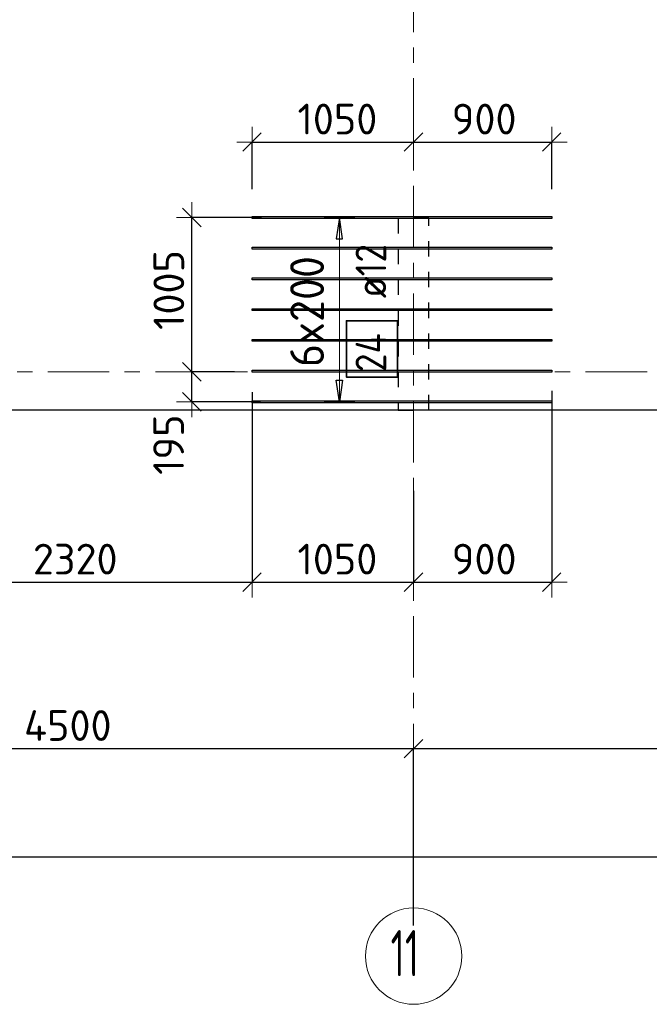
# Model space of a CAD drawing. Header units: metres. Extents: x -38 to 98, y -15 to 21.
# Tile 18 of 147: x 26 to 30, y -4 to 2. Entities that reach past the tile are written whole.
import ezdxf

# ---------------------------------------------------------------- set-up
doc = ezdxf.new("R2010")
doc.units = ezdxf.units.M
doc.header["$PDMODE"] = 65
for name, pattern in [('______11', [0.5, 0.4, -0.05, 0, -0.05]), ('______2', [0.0405, 0.03, -0.0105]), ('______5', [1.1, 0.8, -0.1, 0.1, -0.1])]:
    doc.linetypes.add(name, pattern=pattern)
for name, color, linetype, lineweight in [('XR$1$Осевая линия (1)', 7, '______5', 13), ('XR$1$Размерная линия (1)', 7, 'Continuous', 13), ('XR$4$Перекрытие (1)', 7, 'Continuous', 35), ('XR$4$Размерная линия (1)', 7, 'Continuous', 13)]:
    doc.layers.add(name, color=color, linetype=linetype, lineweight=lineweight)
doc.layers.add('XR$4$Арм.стержн.Доп. Арм верхн.зоны Х', color=7, linetype='Continuous', lineweight=35, true_color=0x8c8cff)
doc.layers.add('XR$6$Стена_ бетон несущ.', color=7, linetype='Continuous', lineweight=70, true_color=0xb4b496)
doc.styles.add('ISOCPEUR', font='txt')
doc.dimstyles.new('DIMSTYLE_3', dxfattribs={"dimtxt": 0.2, "dimasz": 0.2, "dimexe": 0, "dimexo": 0, "dimgap": 0.1, "dimtad": 2, "dimdec": 0, "dimlfac": 1000, "dimrnd": 5, "dimzin": 12, "dimdsep": 46, "dimtxsty": 'ISOCPEUR', "dimblk1": 'ALL_ML_STRICH', "dimblk2": 'ALL_ML_STRICH', "dimsah": 1, "dimcen": 0, "dimclrd": 7, "dimclre": 256, "dimclrt": 7, "dimadec": 0, "dimazin": 0, "dimtfac": 1, "dimtdec": 0, "dimtix": 1, "dimtmove": 2, "dimatfit": 3, "dimfxl": 0, "dimtzin": 0, "dimlwd": 0, "dimlwe": -3, "dimarcsym": 0})
doc.dimstyles.new('DIMSTYLE_33', dxfattribs={"dimtxt": 0.2, "dimasz": 0.2, "dimexe": 0, "dimexo": 0, "dimgap": 0.1, "dimtad": 2, "dimdec": 0, "dimlfac": 1000, "dimrnd": 5, "dimzin": 12, "dimdsep": 46, "dimtxsty": 'ISOCPEUR', "dimblk1": 'ALL_ML_STRICH', "dimblk2": 'ALL_ML_STRICH', "dimsah": 1, "dimcen": 0, "dimclrd": 7, "dimclre": 256, "dimclrt": 7, "dimadec": 0, "dimazin": 0, "dimtfac": 1, "dimtdec": 0, "dimtix": 1, "dimtmove": 2, "dimatfit": 3, "dimfxl": 0, "dimtvp": 1.2, "dimtzin": 0, "dimlwd": 0, "dimlwe": -3, "dimarcsym": 0})

# ---------------------------------------------------------------- blocks, each defined once
blk = doc.blocks.new('ALL_ML_STRICH')
at = {"color": 0, "linetype": 'ByBlock', "lineweight": -2}
for p, q in [((0, -0.5), (0, 0.5)), ((-1, 0), (0.5, 0)), ((-0.3, -0.3), (0.3, 0.3))]:
    blk.add_line(p, q, dxfattribs=at)
blk = doc.blocks.new('*D11')
at = {"layer": 'DEFPOINTS', "color": 7, "linetype": 'Continuous', "lineweight": 13, "transparency": 33554687}
for p in [(0.5, -3.1033), (0.5, -3.1563), (61.6, -3.1401)]:
    blk.add_point(p, dxfattribs=at)
at = {"layer": 'XR$1$Размерная линия (1)', "color": 9, "linetype": 'Continuous', "lineweight": -2, "true_color": 0xc7c7c7, "transparency": 33554687}
for p, q in [((0.5, -3.1233), (0.5, -3.1563)), ((61.6, -3.1563), (61.6, -3.1563))]:
    blk.add_line(p, q, dxfattribs=at)
at = {"layer": 'XR$1$Размерная линия (1)', "color": 7, "linetype": 'Continuous', "lineweight": -2, "transparency": 33554687}
blk.add_line((0.5, -3.1563), (61.6, -3.1563), dxfattribs=at)
at = {"layer": 'XR$1$Размерная линия (1)', "color": 7, "linetype": 'Continuous', "lineweight": 13, "transparency": 33554687, "xscale": 0.2, "yscale": 0.2, "zscale": 0.2, "rotation": 180}
blk.add_blockref('ALL_ML_STRICH', (0.5, -3.1563), dxfattribs=at)
at = {"layer": 'XR$1$Размерная линия (1)', "color": 7, "linetype": 'Continuous', "lineweight": 13, "transparency": 33554687, "xscale": 0.2, "yscale": 0.2, "zscale": 0.2}
blk.add_blockref('ALL_ML_STRICH', (61.6, -3.1563), dxfattribs=at)
at = {"layer": 'XR$1$Размерная линия (1)', "color": 7, "linetype": 'Continuous', "lineweight": 13, "transparency": 33554687, "insert": (31.1, -3.0063), "char_height": 0.2, "width": 1, "attachment_point": 5, "style": 'ISOCPEUR'}
blk.add_mtext('\\A1;{61100}', dxfattribs=at)
blk = doc.blocks.new('*D17')
at = {"layer": 'DEFPOINTS', "color": 7, "linetype": 'Continuous', "lineweight": 13, "transparency": 33554687}
for p in [(23.95, -2.452), (23.95, -3.5208), (28.45, -3.6233)]:
    blk.add_point(p, dxfattribs=at)
at = {"layer": 'XR$1$Размерная линия (1)', "color": 9, "linetype": 'Continuous', "lineweight": -2, "true_color": 0xc7c7c7, "transparency": 33554687}
for p, q in [((23.95, -3.5008), (23.95, -2.452)), ((28.45, -3.6033), (28.45, -2.452))]:
    blk.add_line(p, q, dxfattribs=at)
at = {"layer": 'XR$1$Размерная линия (1)', "color": 7, "linetype": 'Continuous', "lineweight": -2, "transparency": 33554687}
blk.add_line((23.95, -2.452), (28.45, -2.452), dxfattribs=at)
at = {"layer": 'XR$1$Размерная линия (1)', "color": 7, "linetype": 'Continuous', "lineweight": 13, "transparency": 33554687, "xscale": 0.2, "yscale": 0.2, "zscale": 0.2, "rotation": 180}
blk.add_blockref('ALL_ML_STRICH', (23.95, -2.452), dxfattribs=at)
at = {"layer": 'XR$1$Размерная линия (1)', "color": 7, "linetype": 'Continuous', "lineweight": 13, "transparency": 33554687, "xscale": 0.2, "yscale": 0.2, "zscale": 0.2}
blk.add_blockref('ALL_ML_STRICH', (28.45, -2.452), dxfattribs=at)
at = {"layer": 'XR$1$Размерная линия (1)', "color": 7, "linetype": 'Continuous', "lineweight": 13, "transparency": 33554687, "insert": (26.2, -2.302), "char_height": 0.2, "width": 0.8, "attachment_point": 5, "style": 'ISOCPEUR'}
blk.add_mtext('\\A1;{4500}', dxfattribs=at)
blk = doc.blocks.new('*D18')
at = {"layer": 'DEFPOINTS', "color": 7, "linetype": 'Continuous', "lineweight": 13, "transparency": 33554687}
for p in [(28.45, -2.452), (32.55, -2.8016), (28.45, -3.6233)]:
    blk.add_point(p, dxfattribs=at)
at = {"layer": 'XR$1$Размерная линия (1)', "color": 9, "linetype": 'Continuous', "lineweight": -2, "true_color": 0xc7c7c7, "transparency": 33554687}
for p, q in [((28.45, -3.6033), (28.45, -2.452)), ((32.55, -2.7816), (32.55, -2.452))]:
    blk.add_line(p, q, dxfattribs=at)
at = {"layer": 'XR$1$Размерная линия (1)', "color": 7, "linetype": 'Continuous', "lineweight": -2, "transparency": 33554687}
blk.add_line((28.45, -2.452), (32.55, -2.452), dxfattribs=at)
at = {"layer": 'XR$1$Размерная линия (1)', "color": 7, "linetype": 'Continuous', "lineweight": 13, "transparency": 33554687, "xscale": 0.2, "yscale": 0.2, "zscale": 0.2, "rotation": 180}
blk.add_blockref('ALL_ML_STRICH', (28.45, -2.452), dxfattribs=at)
at = {"layer": 'XR$1$Размерная линия (1)', "color": 7, "linetype": 'Continuous', "lineweight": 13, "transparency": 33554687, "xscale": 0.2, "yscale": 0.2, "zscale": 0.2}
blk.add_blockref('ALL_ML_STRICH', (32.55, -2.452), dxfattribs=at)
at = {"layer": 'XR$1$Размерная линия (1)', "color": 7, "linetype": 'Continuous', "lineweight": 13, "transparency": 33554687, "insert": (30.52, -2.302), "char_height": 0.2, "width": 0.8, "attachment_point": 5, "style": 'ISOCPEUR'}
blk.add_mtext('\\A1;{4100}', dxfattribs=at)
blk = doc.blocks.new('*D357')
at = {"layer": 'DEFPOINTS', "color": 7, "linetype": 'Continuous', "lineweight": 13, "transparency": 33554687}
for p in [(27.304, 0), (27.0077, -0.1954), (27.4733, -0.1954)]:
    blk.add_point(p, dxfattribs=at)
at = {"layer": 'XR$4$Размерная линия (1)', "color": 9, "linetype": 'Continuous', "lineweight": -2, "true_color": 0xc7c7c7, "transparency": 33554687}
for p, q in [((27.284, 0), (27.0077, 0)), ((27.4533, -0.1954), (27.0077, -0.1954))]:
    blk.add_line(p, q, dxfattribs=at)
at = {"layer": 'XR$4$Размерная линия (1)', "color": 7, "linetype": 'Continuous', "lineweight": -2, "transparency": 33554687}
blk.add_line((27.0077, -0.1954), (27.0077, 0), dxfattribs=at)
at = {"layer": 'XR$4$Размерная линия (1)', "color": 7, "linetype": 'Continuous', "lineweight": 13, "transparency": 33554687, "xscale": 0.2, "yscale": 0.2, "zscale": 0.2}
for p, rotation in [((27.0077, 0), 90), ((27.0077, -0.1954), 270)]:
    blk.add_blockref('ALL_ML_STRICH', p, dxfattribs=dict(at, rotation=rotation))
at = {"layer": 'XR$4$Размерная линия (1)', "color": 7, "linetype": 'Continuous', "lineweight": 13, "transparency": 33554687, "insert": (26.8562, -0.4745), "char_height": 0.2, "width": 0.6, "attachment_point": 5, "rotation": 90, "style": 'ISOCPEUR'}
blk.add_mtext('\\A1;{195}', dxfattribs=at)
blk = doc.blocks.new('*D358')
at = {"layer": 'DEFPOINTS', "color": 7, "linetype": 'Continuous', "lineweight": 13, "transparency": 33554687}
for p in [(27.4803, 1.0046), (27.0077, 0), (27.304, 0)]:
    blk.add_point(p, dxfattribs=at)
at = {"layer": 'XR$4$Размерная линия (1)', "color": 9, "linetype": 'Continuous', "lineweight": -2, "true_color": 0xc7c7c7, "transparency": 33554687}
for p, q in [((27.4603, 1.0046), (27.0077, 1.0046)), ((27.284, 0), (27.0077, 0))]:
    blk.add_line(p, q, dxfattribs=at)
at = {"layer": 'XR$4$Размерная линия (1)', "color": 7, "linetype": 'Continuous', "lineweight": -2, "transparency": 33554687}
blk.add_line((27.0077, 0), (27.0077, 1.0046), dxfattribs=at)
at = {"layer": 'XR$4$Размерная линия (1)', "color": 7, "linetype": 'Continuous', "lineweight": 13, "transparency": 33554687, "xscale": 0.2, "yscale": 0.2, "zscale": 0.2}
for p, rotation in [((27.0077, 1.0046), 90), ((27.0077, 0), 270)]:
    blk.add_blockref('ALL_ML_STRICH', p, dxfattribs=dict(at, rotation=rotation))
at = {"layer": 'XR$4$Размерная линия (1)', "color": 7, "linetype": 'Continuous', "lineweight": 13, "transparency": 33554687, "insert": (26.8577, 0.5323), "char_height": 0.2, "width": 0.8, "attachment_point": 5, "rotation": 90, "style": 'ISOCPEUR'}
blk.add_mtext('\\A1;{1005}', dxfattribs=at)
blk = doc.blocks.new('*D535')
at = {"layer": 'DEFPOINTS', "color": 7, "linetype": 'Continuous', "lineweight": 13, "transparency": 33554687}
for p in [(27.3994, -0.1116), (25.0778, -0.2498), (25.0778, -1.369)]:
    blk.add_point(p, dxfattribs=at)
at = {"layer": 'XR$4$Размерная линия (1)', "color": 9, "linetype": 'Continuous', "lineweight": -2, "true_color": 0xc7c7c7, "transparency": 33554687}
for p, q in [((27.3994, -0.1316), (27.3994, -1.369)), ((25.0778, -0.2698), (25.0778, -1.369))]:
    blk.add_line(p, q, dxfattribs=at)
at = {"layer": 'XR$4$Размерная линия (1)', "color": 7, "linetype": 'Continuous', "lineweight": -2, "transparency": 33554687}
blk.add_line((25.0778, -1.369), (27.3994, -1.369), dxfattribs=at)
at = {"layer": 'XR$4$Размерная линия (1)', "color": 7, "linetype": 'Continuous', "lineweight": 13, "transparency": 33554687, "xscale": 0.2, "yscale": 0.2, "zscale": 0.2, "rotation": 180}
blk.add_blockref('ALL_ML_STRICH', (25.0778, -1.369), dxfattribs=at)
at = {"layer": 'XR$4$Размерная линия (1)', "color": 7, "linetype": 'Continuous', "lineweight": 13, "transparency": 33554687, "xscale": 0.2, "yscale": 0.2, "zscale": 0.2}
blk.add_blockref('ALL_ML_STRICH', (27.3994, -1.369), dxfattribs=at)
at = {"layer": 'XR$4$Размерная линия (1)', "color": 7, "linetype": 'Continuous', "lineweight": 13, "transparency": 33554687, "insert": (26.2486, -1.219), "char_height": 0.2, "width": 0.8, "attachment_point": 5, "style": 'ISOCPEUR'}
blk.add_mtext('\\A1;{2320}', dxfattribs=at)
blk = doc.blocks.new('*D536')
at = {"layer": 'DEFPOINTS', "color": 7, "linetype": 'Continuous', "lineweight": 13, "transparency": 33554687}
for p in [(27.3994, -0.1116), (28.45, -0.7547), (27.3994, -1.369)]:
    blk.add_point(p, dxfattribs=at)
at = {"layer": 'XR$4$Размерная линия (1)', "color": 9, "linetype": 'Continuous', "lineweight": -2, "true_color": 0xc7c7c7, "transparency": 33554687}
for p, q in [((27.3994, -0.1316), (27.3994, -1.369)), ((28.45, -0.7747), (28.45, -1.369))]:
    blk.add_line(p, q, dxfattribs=at)
at = {"layer": 'XR$4$Размерная линия (1)', "color": 7, "linetype": 'Continuous', "lineweight": -2, "transparency": 33554687}
blk.add_line((27.3994, -1.369), (28.45, -1.369), dxfattribs=at)
at = {"layer": 'XR$4$Размерная линия (1)', "color": 7, "linetype": 'Continuous', "lineweight": 13, "transparency": 33554687, "xscale": 0.2, "yscale": 0.2, "zscale": 0.2, "rotation": 180}
blk.add_blockref('ALL_ML_STRICH', (27.3994, -1.369), dxfattribs=at)
at = {"layer": 'XR$4$Размерная линия (1)', "color": 7, "linetype": 'Continuous', "lineweight": 13, "transparency": 33554687, "xscale": 0.2, "yscale": 0.2, "zscale": 0.2}
blk.add_blockref('ALL_ML_STRICH', (28.45, -1.369), dxfattribs=at)
at = {"layer": 'XR$4$Размерная линия (1)', "color": 7, "linetype": 'Continuous', "lineweight": 13, "transparency": 33554687, "insert": (27.9547, -1.219), "char_height": 0.2, "width": 0.8, "attachment_point": 5, "style": 'ISOCPEUR'}
blk.add_mtext('\\A1;{1050}', dxfattribs=at)
blk = doc.blocks.new('*D537')
at = {"layer": 'DEFPOINTS', "color": 7, "linetype": 'Continuous', "lineweight": 13, "transparency": 33554687}
for p in [(29.3494, -0.103), (28.45, -0.7547), (28.45, -1.369)]:
    blk.add_point(p, dxfattribs=at)
at = {"layer": 'XR$4$Размерная линия (1)', "color": 9, "linetype": 'Continuous', "lineweight": -2, "true_color": 0xc7c7c7, "transparency": 33554687}
for p, q in [((29.3494, -0.123), (29.3494, -1.369)), ((28.45, -0.7747), (28.45, -1.369))]:
    blk.add_line(p, q, dxfattribs=at)
at = {"layer": 'XR$4$Размерная линия (1)', "color": 7, "linetype": 'Continuous', "lineweight": -2, "transparency": 33554687}
blk.add_line((28.45, -1.369), (29.3494, -1.369), dxfattribs=at)
at = {"layer": 'XR$4$Размерная линия (1)', "color": 7, "linetype": 'Continuous', "lineweight": 13, "transparency": 33554687, "xscale": 0.2, "yscale": 0.2, "zscale": 0.2, "rotation": 180}
blk.add_blockref('ALL_ML_STRICH', (28.45, -1.369), dxfattribs=at)
at = {"layer": 'XR$4$Размерная линия (1)', "color": 7, "linetype": 'Continuous', "lineweight": 13, "transparency": 33554687, "xscale": 0.2, "yscale": 0.2, "zscale": 0.2}
blk.add_blockref('ALL_ML_STRICH', (29.3494, -1.369), dxfattribs=at)
at = {"layer": 'XR$4$Размерная линия (1)', "color": 7, "linetype": 'Continuous', "lineweight": 13, "transparency": 33554687, "insert": (28.9097, -1.219), "char_height": 0.2, "width": 0.6, "attachment_point": 5, "style": 'ISOCPEUR'}
blk.add_mtext('\\A1;{900}', dxfattribs=at)
blk = doc.blocks.new('*D538')
at = {"layer": 'DEFPOINTS', "color": 7, "linetype": 'Continuous', "lineweight": 13, "transparency": 33554687}
for p in [(27.3994, 1.4949), (28.45, 1.5164), (27.3994, 1.0886)]:
    blk.add_point(p, dxfattribs=at)
at = {"layer": 'XR$4$Размерная линия (1)', "color": 9, "linetype": 'Continuous', "lineweight": -2, "true_color": 0xc7c7c7, "transparency": 33554687}
for p, q in [((27.3994, 1.1886), (27.3994, 1.4949)), ((28.45, 1.4949), (28.45, 1.4949))]:
    blk.add_line(p, q, dxfattribs=at)
at = {"layer": 'XR$4$Размерная линия (1)', "color": 7, "linetype": 'Continuous', "lineweight": -2, "transparency": 33554687}
blk.add_line((27.3994, 1.4949), (28.45, 1.4949), dxfattribs=at)
at = {"layer": 'XR$4$Размерная линия (1)', "color": 7, "linetype": 'Continuous', "lineweight": 13, "transparency": 33554687, "xscale": 0.2, "yscale": 0.2, "zscale": 0.2, "rotation": 180}
blk.add_blockref('ALL_ML_STRICH', (27.3994, 1.4949), dxfattribs=at)
at = {"layer": 'XR$4$Размерная линия (1)', "color": 7, "linetype": 'Continuous', "lineweight": 13, "transparency": 33554687, "xscale": 0.2, "yscale": 0.2, "zscale": 0.2}
blk.add_blockref('ALL_ML_STRICH', (28.45, 1.4949), dxfattribs=at)
at = {"layer": 'XR$4$Размерная линия (1)', "color": 7, "linetype": 'Continuous', "lineweight": 13, "transparency": 33554687, "insert": (27.9547, 1.6449), "char_height": 0.2, "width": 0.8, "attachment_point": 5, "style": 'ISOCPEUR'}
blk.add_mtext('\\A1;{1050}', dxfattribs=at)
blk = doc.blocks.new('*D539')
at = {"layer": 'DEFPOINTS', "color": 7, "linetype": 'Continuous', "lineweight": 13, "transparency": 33554687}
for p in [(28.45, 1.5164), (28.45, 1.4949), (29.3494, 1.0883)]:
    blk.add_point(p, dxfattribs=at)
at = {"layer": 'XR$4$Размерная линия (1)', "color": 9, "linetype": 'Continuous', "lineweight": -2, "true_color": 0xc7c7c7, "transparency": 33554687}
for p, q in [((28.45, 1.4949), (28.45, 1.4949)), ((29.3494, 1.1883), (29.3494, 1.4949))]:
    blk.add_line(p, q, dxfattribs=at)
at = {"layer": 'XR$4$Размерная линия (1)', "color": 7, "linetype": 'Continuous', "lineweight": -2, "transparency": 33554687}
blk.add_line((28.45, 1.4949), (29.3494, 1.4949), dxfattribs=at)
at = {"layer": 'XR$4$Размерная линия (1)', "color": 7, "linetype": 'Continuous', "lineweight": 13, "transparency": 33554687, "xscale": 0.2, "yscale": 0.2, "zscale": 0.2, "rotation": 180}
blk.add_blockref('ALL_ML_STRICH', (28.45, 1.4949), dxfattribs=at)
at = {"layer": 'XR$4$Размерная линия (1)', "color": 7, "linetype": 'Continuous', "lineweight": 13, "transparency": 33554687, "xscale": 0.2, "yscale": 0.2, "zscale": 0.2}
blk.add_blockref('ALL_ML_STRICH', (29.3494, 1.4949), dxfattribs=at)
at = {"layer": 'XR$4$Размерная линия (1)', "color": 7, "linetype": 'Continuous', "lineweight": 13, "transparency": 33554687, "insert": (28.9097, 1.6449), "char_height": 0.2, "width": 0.6, "attachment_point": 5, "style": 'ISOCPEUR'}
blk.add_mtext('\\A1;{900}', dxfattribs=at)

msp = doc.modelspace()

# ---------------------------------------------------------------- linework, layer by layer
at = {"layer": 'XR$1$Осевая линия (1)', "color": 253, "linetype": '______11', "lineweight": 13, "true_color": 0xa0a0a0, "transparency": 33554687}
for p, q in [((28.45, -3.39), (28.45, 8.92)), ((-2.63, 0), (62.6, 0))]:
    msp.add_line(p, q, dxfattribs=at)
at = {"layer": 'XR$1$Осевая линия (1)', "color": 7, "linetype": 'Continuous', "lineweight": 13, "transparency": 33554687}
msp.add_circle((28.4509, -3.8029), 0.3134, dxfattribs=at)
at = {"layer": 'XR$4$Арм.стержн.Доп. Арм верхн.зоны Х', "color": 253, "linetype": 'Continuous', "lineweight": -3, "true_color": 0xa0a0a0, "transparency": 33554687}
for p, q in [((27.9675, 1.0046), (27.8675, 1.0046)), ((27.9675, 1.0046), (28.0675, 1.0046)), ((27.9675, -0.1954), (27.8675, -0.1954)), ((27.9675, -0.1954), (28.0675, -0.1954))]:
    msp.add_line(p, q, dxfattribs=at)
at = {"layer": 'XR$4$Арм.стержн.Доп. Арм верхн.зоны Х', "color": 7, "linetype": 'Continuous', "lineweight": 25, "transparency": 33554687}
for p, q in [((27.9675, 1.0046), (27.9475, 0.8646)), ((27.9875, 0.8646), (27.9675, 1.0046)), ((27.9475, 0.8646), (27.9875, 0.8646)), ((27.9675, -0.1954), (27.9475, -0.0554)), ((27.9475, -0.0554), (27.9875, -0.0554)), ((27.9875, -0.0554), (27.9675, -0.1954))]:
    msp.add_line(p, q, dxfattribs=at)
at = {"layer": 'XR$4$Арм.стержн.Доп. Арм верхн.зоны Х', "color": 7, "linetype": 'Continuous', "lineweight": 13, "transparency": 33554687}
for p, q in [((27.9675, 1.0046), (27.9675, 1.0046)), ((27.9675, -0.1954), (27.9675, 1.0046)), ((27.9675, -0.1954), (27.9675, -0.1954))]:
    msp.add_line(p, q, dxfattribs=at)
at = {"layer": 'XR$4$Арм.стержн.Доп. Арм верхн.зоны Х', "color": 34, "linetype": 'Continuous', "lineweight": 25, "transparency": 33554687}
for points in [[(29.3494, 0.9986), (27.3994, 0.9986), (27.3994, 1.0106), (29.3494, 1.0106), (29.3494, 0.9986)], [(29.3494, 0.7986), (27.3994, 0.7986), (27.3994, 0.8106), (29.3494, 0.8106), (29.3494, 0.7986)], [(29.3494, 0.5986), (27.3994, 0.5986), (27.3994, 0.6106), (29.3494, 0.6106), (29.3494, 0.5986)], [(29.3494, 0.3986), (27.3994, 0.3986), (27.3994, 0.4106), (29.3494, 0.4106), (29.3494, 0.3986)], [(29.3494, 0.1986), (27.3994, 0.1986), (27.3994, 0.2106), (29.3494, 0.2106), (29.3494, 0.1986)], [(29.3494, -0.0014), (27.3994, -0.0014), (27.3994, 0.0106), (29.3494, 0.0106), (29.3494, -0.0014)], [(29.3494, -0.2014), (27.3994, -0.2014), (27.3994, -0.1894), (29.3494, -0.1894), (29.3494, -0.2014)]]:
    msp.add_lwpolyline(points, dxfattribs=at)
at = {"layer": 'XR$4$Арм.стержн.Доп. Арм верхн.зоны Х', "color": 7, "linetype": 'Continuous', "lineweight": 35, "transparency": 33554687}
msp.add_lwpolyline([(28.3462, -0.0342), (28.3462, 0.3324), (28.0129, 0.3324), (28.0129, -0.0342), (28.3462, -0.0342)], dxfattribs=at)
at = {"layer": 'XR$4$Перекрытие (1)', "color": 7, "linetype": 'Continuous', "lineweight": 25, "transparency": 33554687}
msp.add_line((32.675, -0.25), (19.55, -0.2498), dxfattribs=at)
at = {"layer": 'XR$6$Стена_ бетон несущ.', "color": 253, "linetype": '______2', "lineweight": -3, "true_color": 0xa0a0a0, "transparency": 33554687}
for p, q in [((28.55, 1), (28.35, 1)), ((28.35, 1), (28.35, -0.25)), ((28.55, -0.25), (28.55, 1)), ((28.35, -0.25), (28.55, -0.25))]:
    msp.add_line(p, q, dxfattribs=at)

# ---------------------------------------------------------------- texts
at = {"layer": 'XR$1$Осевая линия (1)', "color": 7, "linetype": 'Continuous', "lineweight": 13, "transparency": 33554687, "insert": (28.3009, -3.9334), "char_height": 0.3, "width": 0.39375, "attachment_point": 7, "style": 'ISOCPEUR'}
msp.add_mtext('\\W0.62;11', dxfattribs=at)
at = {"layer": 'XR$4$Арм.стержн.Доп. Арм верхн.зоны Х', "color": 7, "linetype": 'Continuous', "lineweight": 13, "transparency": 33554687, "insert": (27.8675, 0.0306), "char_height": 0.22, "width": 0.873359, "attachment_point": 7, "rotation": 90, "style": 'ISOCPEUR'}
msp.add_mtext('\\W0.95;6x200', dxfattribs=at)
at = {"layer": 'XR$4$Арм.стержн.Доп. Арм верхн.зоны Х', "color": 7, "linetype": 'Continuous', "lineweight": 25, "transparency": 33554687, "char_height": 0.2, "attachment_point": 7, "rotation": 90, "style": 'ISOCPEUR'}
for s, insert, width in [('\\W0.89; ø12 ', (28.2729, 0.3658), 0.749105), ('\\W0.88;24', (28.2729, -0.0009), 0.387995)]:
    msp.add_mtext(s, dxfattribs=dict(at, insert=insert, width=width))

# ---------------------------------------------------------------- dimensions: what is measured, and where the dimension line sits
at = {"layer": 'XR$1$Размерная линия (1)', "color": 7, "linetype": 'Continuous', "lineweight": 13, "transparency": 33554687}
for base, p1, p2, picture, middle in [((28.45, -2.452), (23.95, -3.5008), (28.45, -3.6033), '*D17', (26.2, -2.302)), ((32.55, -2.452), (28.45, -3.6033), (32.55, -2.7816), '*D18', (30.52, -2.302)), ((61.6, -3.1563), (0.5, -3.1233), (61.6, -3.1563), '*D11', (31.1, -3.0063))]:
    dim = msp.add_linear_dim(base=base, p1=p1, p2=p2, dimstyle='DIMSTYLE_3', override={"dimpost": '<>', "dimclrd": 7, "dimclre": 9, "dimclrt": 7, "dimlwd": 0, "dimlwe": 65533}, dxfattribs=at)
    dim.commit()
    dim.dimension.update_dxf_attribs({"geometry": picture, "text_midpoint": middle, "dimtype": 160})
at = {"layer": 'XR$4$Размерная линия (1)', "color": 7, "linetype": 'Continuous', "lineweight": 13, "transparency": 33554687}
for base, p1, p2, picture, middle in [((28.45, 1.4949), (27.3994, 1.1886), (28.45, 1.4949), '*D538', (27.9547, 1.6449)), ((29.3494, 1.4949), (28.45, 1.4949), (29.3494, 1.1883), '*D539', (28.9097, 1.6449)), ((27.3994, -1.369), (25.0778, -0.2698), (27.3994, -0.1316), '*D535', (26.2486, -1.219)), ((28.45, -1.369), (27.3994, -0.1316), (28.45, -0.7747), '*D536', (27.9547, -1.219)), ((29.3494, -1.369), (28.45, -0.7747), (29.3494, -0.123), '*D537', (28.9097, -1.219))]:
    dim = msp.add_linear_dim(base=base, p1=p1, p2=p2, dimstyle='DIMSTYLE_3', override={"dimpost": '<>', "dimclrd": 7, "dimclre": 9, "dimclrt": 7, "dimlwd": 0, "dimlwe": 65533}, dxfattribs=at)
    dim.commit()
    dim.dimension.update_dxf_attribs({"geometry": picture, "text_midpoint": middle, "dimtype": 160})
for base, p1, p2, dimstyle, picture, middle in [((27.0077, 1.0046), (27.284, 0), (27.4603, 1.0046), 'DIMSTYLE_3', '*D358', (26.8577, 0.5323)), ((27.0077, 0), (27.4533, -0.1954), (27.284, 0), 'DIMSTYLE_33', '*D357', (26.8562, -0.4745))]:
    dim = msp.add_linear_dim(base=base, p1=p1, p2=p2, angle=90, dimstyle=dimstyle, override={"dimpost": '<>', "dimclrd": 7, "dimclre": 9, "dimclrt": 7, "dimlwd": 0, "dimlwe": 65533}, dxfattribs=at)
    dim.commit()
    dim.dimension.update_dxf_attribs({"geometry": picture, "text_midpoint": middle, "dimtype": 160})

doc.saveas('drawing.dxf')
